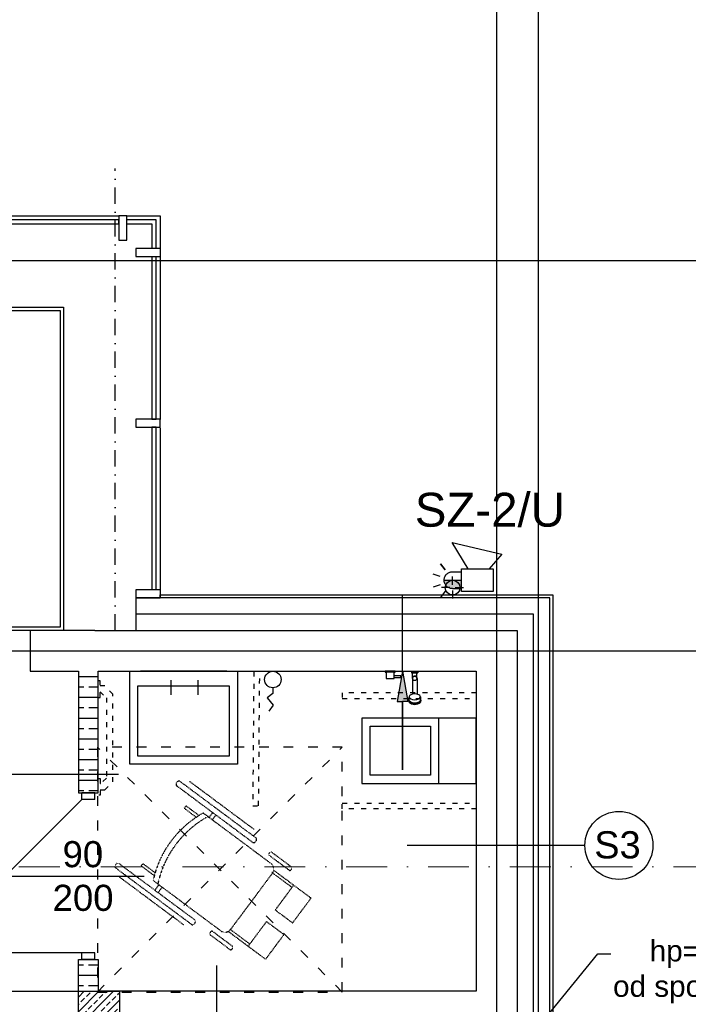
# Model space of a CAD drawing. Header units: millimetres. Extents: x -7023 to 53801, y 9849 to 33561.
# Tile 249 of 256: x 12004 to 12413, y 24361 to 24964. Entities that reach past the tile are written whole.
import ezdxf
from ezdxf.enums import TextEntityAlignment as Align

# ---------------------------------------------------------------- set-up
doc = ezdxf.new("R2010")
doc.units = ezdxf.units.MM
for name, pattern in [('ACAD_ISO03W100', [30, 12, -18]), ('DASHDOT', [1, 0.5, -0.25, 0, -0.25]), ('DASHDOTX2', [2, 1, -0.5, 0, -0.5])]:
    doc.linetypes.add(name, pattern=pattern)
doc.layers.get('0').update_dxf_attribs({"lineweight": 9})
doc.layers.add('.IE_podklad', color=252, linetype='Continuous')
doc.layers.add('IE_SSWiN', color=86, linetype='Continuous')
doc.styles.add('Opisowy', font='arial.ttf')
doc.styles.get("Standard").update_dxf_attribs({"font": 'arial.ttf'})
doc.linetypes.add('ZIGZAG', pattern='A,0.00254,-5.08,[131,ltypeshp.shx,S=5.08,R=0,X=-5.08,Y=0],-10.16,[131,ltypeshp.shx,S=5.08,R=180,X=5.08,Y=0],-5.08', length=20.32254)

# ---------------------------------------------------------------- blocks, each defined once
blk = doc.blocks.new('AAT_SYGN.OPT.AKU')
blk.add_hatch(color=256).paths.add_polyline_path([(6.33, 18.48), (6.33, 28.68), (6.08, 28.67), (5.59, 28.59), (5.14, 28.48), (4.72, 28.33), (4.32, 28.15), (3.96, 27.94), (3.64, 27.72), (3.27, 27.42), (2.91, 27.05), (2.58, 26.64), (2.3, 26.21), (2.1, 25.82), (1.94, 25.43), (1.81, 25.01), (1.72, 24.6), (1.68, 24.29), (1.65, 23.77), (1.65, 18.48)])
for points in [[(3.94, 30.92), (2.57, 35.14)], [(8.71, 30.92), (10.08, 35.14)], [(0.08, 28.11), (-3.51, 30.72)], [(1.65, 23.77), (1.68, 24.29), (1.72, 24.6), (1.81, 25.01), (1.94, 25.43), (2.1, 25.82), (2.3, 26.21), (2.58, 26.64), (2.91, 27.05), (3.27, 27.42), (3.64, 27.72), (3.96, 27.94), (4.32, 28.15), (4.72, 28.33), (5.14, 28.48), (5.59, 28.59), (6.08, 28.67), (6.57, 28.69), (6.92, 28.68), (7.4, 28.62), (7.74, 28.55), (8.14, 28.43), (8.52, 28.29), (8.83, 28.14), (9.06, 28.01), (9.4, 27.79), (9.64, 27.61), (9.8, 27.48), (10.01, 27.28), (10.35, 26.92), (10.53, 26.68), (10.71, 26.43), (10.88, 26.14), (11.06, 25.78), (11.24, 25.31), (11.31, 25.09), (11.39, 24.73), (11.45, 24.38), (11.47, 24.1), (11.48, 23.77)], [(1.65, 23.77), (1.65, 18.48)], [(6.33, 18.48), (6.33, 28.68)], [(11.48, 23.77), (11.48, 18.48)], [(13.14, 14.72), (28.65, 23.96), (21.73, -5.05), (13.14, 2.45)]]:
    blk.add_lwpolyline(points)
for points in [[(12.57, 28.11), (16.16, 30.72)], [(0, 18.48), (13.14, 18.48), (13.14, 0), (0, 0)]]:
    blk.add_lwpolyline(points, close=True)
blk = doc.blocks.new('umywalka niepeł')
at = {"layer": '.IE_podklad'}
for p, q in [((12.63, 9.75), (12.63, 0.75)), ((29.06, 9.75), (29.06, 0.75))]:
    blk.add_line(p, q, dxfattribs=at)
for points in [[(-12.61, 15.26), (53.39, 15.26), (53.39, -41.74), (-12.61, -41.74)], [(-7.61, 6.26), (48.39, 6.26), (48.39, -36.74), (-7.61, -36.74)]]:
    blk.add_lwpolyline(points, close=True, dxfattribs=at)
blk.add_lwpolyline([(46.79, 15.26), (-6.01, 15.26)], dxfattribs=at)
blk = doc.blocks.new('kibel')
at = {"layer": '.IE_podklad'}
for points in [[(0, 0), (70, 0), (70, 40), (0, 40)], [(70, 40), (46.91, 40), (46.91, 0), (70, 0)], [(5, 35), (41.91, 35), (41.91, 5), (5, 5)]]:
    blk.add_lwpolyline(points, close=True, dxfattribs=at)
blk = doc.blocks.new('A$C4CB01652')
at = {"layer": '.IE_podklad'}
for p, q in [((0, 0), (-0.5, 0)), ((-0.5, 0), (-0.5, -0.49)), ((0, -6), (0, 0)), ((-4.5, -0.49), (-4.5, -5.51)), ((-0.5, -0.49), (-4.5, -0.49)), ((-4.5, -5.51), (-3.81, -5.51)), ((-3.81, -5.51), (-3.81, -9.41)), ((-3.81, -5.51), (-2.78, -5.51)), ((-2.78, -9.41), (-2.78, -5.51)), ((-2.78, -5.51), (-0.5, -5.51)), ((-0.5, -5.51), (-0.5, -0.49)), ((-0.5, -5.51), (-0.5, -6)), ((-0.5, -6), (0, -6)), ((-3.81, -9.41), (-2.78, -9.41)), ((-0.5, -16.02), (-0.5, -20.02))]:
    blk.add_line(p, q, dxfattribs=at)
at = {"layer": '.IE_podklad', "ltscale": 0.03}
for p, q in [((-17.63, -14.24, 0), (-18.14, -14.24, 0)), ((-17.63, -14.52, 0), (-15.65, -14.52, 0)), ((-16.84, -14.52, 0), (-15.65, -14.52, 0)), ((-4.4, -16.62, 0), (-13.95, -16.62, 0)), ((-4.4, -16.72, 0), (-1, -16.72)), ((-17.63, -21.79, 0), (-18.14, -21.79, 0)), ((-17.63, -21.79, 0), (-18.14, -21.79, 0)), ((-17.63, -21.52, 0), (-15.65, -21.52, 0)), ((-16.84, -21.52, 0), (-17.1, -21.67, 0)), ((-15.65, -21.52, 0), (-16.84, -21.52, 0)), ((-4.4, -19.42, 0), (-13.95, -19.42, 0)), ((-4.4, -19.32, 0), (-1, -19.32))]:
    blk.add_line(p, q, dxfattribs=at)
at = {"layer": '.IE_podklad', "ltscale": 0.3}
for p, q in [((0, -16.02), (-1, -16.02)), ((-1, -16.02), (-1, -20.02)), ((0, -16.02), (0, -20.02)), ((0, -20.02), (-1, -20.02))]:
    blk.add_line(p, q, dxfattribs=at)
at = {"layer": '.IE_podklad', "ltscale": 0.03}
blk.add_circle((-4.4, -18.02, 0), 1.3, dxfattribs=at)
blk.add_arc((-4.4, -18.02, 0), 1.4, 270, 90, dxfattribs=at)
for centre, start_param, end_param in [((-18.14, -18.02, 0), 0, 3.141593), ((-17.63, -18.02, 0), -0.384776, 3.526331)]:
    blk.add_ellipse(centre, major_axis=(0, 3.78), ratio=0.563059, start_param=start_param, end_param=end_param, dxfattribs=at)
at = {"layer": '.IE_podklad', "ltscale": 0.03, "extrusion": (0, 0, -1)}
blk.add_ellipse((-17.63, -18.02, 0), major_axis=(0, 3.5), ratio=0.528596, start_param=3.141593, end_param=6.283185, dxfattribs=at)
blk.add_ellipse((-15.65, -18.02, 0), major_axis=(0, 3.5), ratio=0.528596, dxfattribs=at)
blk = doc.blocks.new('A$C1DFA66E7')
at = {"layer": '.IE_podklad'}
blk.add_lwpolyline([(0, 5.07), (0, 8.45), (3.44, 11.29), (-0.26, 15.76), (2.53, 19.42)], dxfattribs=at)
blk.add_circle((0, 0), 5.07, dxfattribs=at)

msp = doc.modelspace()

# ---------------------------------------------------------------- hatches: boundary and pattern name
at = {"layer": '.IE_podklad'}
h = msp.add_hatch(color=256, dxfattribs=at)
h.dxf.hatch_style = 1
h.paths.add_polyline_path([(12238, 24546.82), (12241.27, 24546.82), (12238, 24565.38), (12234.74, 24546.82)])
at = {"layer": '.IE_podklad', "transparency": 33554648}
h = msp.add_hatch(dxfattribs=at)
h.set_pattern_fill('ANSI33', color=256)
h.set_pattern_definition([(45, (36031.774, 19172.228), (-4.490128, 4.490128), []), (45, (36036.264, 19172.228), (-4.490128, 4.490128), [3.175, -1.5875])])
h.paths.add_polyline_path([(12064.56, 24369.38), (12052.06, 24369.38), (12052.06, 24356.88), (12064.56, 24356.88)])
h.paths.add_polyline_path([(12052.06, 24369.38), (12039.56, 24369.38), (12039.56, 24356.88), (12052.06, 24356.88)])
h.paths.add_polyline_path([(12052.06, 24356.88), (12039.56, 24356.88), (12039.56, 24344.38), (12052.06, 24344.38)])
h.paths.add_polyline_path([(12064.56, 24356.88), (12052.06, 24356.88), (12052.06, 24344.38), (12064.56, 24344.38)])

# ---------------------------------------------------------------- linework, layer by layer
at = {"layer": '.IE_podklad', "ltscale": 25}
for p, q in [((12295.56, 25399.22), (12295.56, 23307.08)), ((12321.06, 25399.22), (12321.06, 23307.08)), ((10554.1, 24816.88), (13853.09, 24816.88)), ((10554.1, 24577.88), (13536.66, 24577.88))]:
    msp.add_line(p, q, dxfattribs=at)
at = {"layer": '.IE_podklad', "linetype": 'DASHDOTX2', "ltscale": 10}
for p, q in [((12062.06, 24590.38), (12062.06, 24873.28)), ((11578.18, 24816.88), (12214.83, 24816.88))]:
    msp.add_line(p, q, dxfattribs=at)
at = {"layer": '.IE_podklad'}
for p, q in [((11961.79, 24844.38), (12064.22, 24844.38)), ((12064.22, 24841.83), (11961.79, 24841.83)), ((12069.22, 24844.38), (12089.56, 24844.38)), ((12087.01, 24841.83), (12069.22, 24841.83)), ((12087.01, 24824.38), (12087.01, 24841.83)), ((12089.56, 24844.38), (12089.56, 24824.38)), ((11961.79, 24839.33), (12064.22, 24839.33)), ((12069.22, 24839.33), (12084.51, 24839.33)), ((12084.51, 24839.33), (12084.51, 24824.38)), ((12064.22, 24829.38), (12069.22, 24829.38)), ((12089.56, 24824.38), (12074.56, 24824.38)), ((12074.56, 24824.38), (12074.56, 24819.38)), ((12089.56, 24824.38), (12089.56, 24819.38)), ((12074.56, 24819.38), (12089.56, 24819.38)), ((12084.51, 24819.38), (12084.51, 24719.82)), ((12087.01, 24719.82), (12087.01, 24819.38)), ((12089.56, 24819.38), (12089.56, 24719.51)), ((12074.56, 24719.82), (12074.56, 24714.82)), ((12084.51, 24719.82), (12087.01, 24719.82)), ((12084.51, 24714.82), (12084.51, 24615.27)), ((12087.01, 24714.82), (12084.51, 24714.82)), ((12087.01, 24615.27), (12087.01, 24714.82)), ((12089.56, 24714.51), (12089.56, 24610.27)), ((12074.56, 24615.27), (12074.56, 24610.38)), ((12089.56, 24615.27), (12089.56, 24610.27)), ((12089.56, 24610.27), (12089.56, 24612.27)), ((12089.56, 24612.27), (12328.06, 24612.27)), ((12238, 24565.38), (12238, 24612.27)), ((12328.06, 24612.27), (12330.06, 24612.27)), ((12330.06, 24612.27), (12330.06, 24344.38)), ((12308.06, 24610.38), (12074.56, 24610.38)), ((12074.56, 24610.27), (12074.56, 24590.38)), ((12328.06, 24610.38), (12308.06, 24610.38)), ((12328.06, 24344.38), (12328.06, 24610.38)), ((12049.56, 24590.38), (12009.89, 24590.38)), ((12009.89, 24590.38), (12009.89, 24565.38)), ((12049.56, 24590.38), (12074.56, 24590.38)), ((12074.56, 24590.38), (12308.06, 24590.38)), ((12308.06, 24590.38), (12308.06, 24344.38)), ((12009.89, 24565.38), (12039.56, 24565.38)), ((12039.56, 24565.38), (12039.56, 24490.88)), ((12051.56, 24565.38), (12283.06, 24565.38)), ((12051.56, 24490.88), (12051.56, 24565.38)), ((12283.06, 24565.38), (12283.06, 24369.38)), ((12039.56, 24562.13), (12051.56, 24562.13)), ((12039.56, 24555.78), (12042.72, 24555.78)), ((12045.9, 24555.78), (12051.56, 24555.78)), ((12039.56, 24549.43), (12051.56, 24549.43)), ((12039.56, 24543.08), (12042.72, 24543.08)), ((12045.9, 24543.08), (12051.56, 24543.08)), ((12039.56, 24536.73), (12051.56, 24536.73)), ((12039.56, 24530.38), (12042.72, 24530.38)), ((12045.9, 24530.38), (12051.56, 24530.38)), ((12039.56, 24524.03), (12051.56, 24524.03)), ((12039.56, 24517.68), (12042.72, 24517.68)), ((12045.9, 24517.68), (12051.56, 24517.68)), ((12039.56, 24511.33), (12051.56, 24511.33)), ((11996.58, 24502.4), (12064.05, 24502.4)), ((12039.56, 24504.98), (12042.72, 24504.98)), ((12045.9, 24504.98), (12051.56, 24504.98)), ((12039.56, 24498.63), (12051.56, 24498.63)), ((12039.56, 24492.28), (12042.72, 24492.28)), ((12039.56, 24490.88), (12051.56, 24490.88)), ((12041.56, 24486.88), (12041.56, 24490.88)), ((12049.56, 24490.88), (12041.56, 24490.88)), ((12045.9, 24492.28), (12051.56, 24492.28)), ((12049.56, 24486.88), (12049.56, 24490.88)), ((12041.56, 24486.88), (11947.56, 24392.88)), ((12049.56, 24486.88), (12041.56, 24486.88)), ((12240.72, 24458.87), (12349.71, 24458.87)), ((11967.53, 24439.88), (12079.71, 24439.88)), ((12041.56, 24392.88), (11947.56, 24392.88)), ((12039.56, 24344.38), (12039.56, 24388.88)), ((12039.56, 24388.88), (12051.56, 24388.88)), ((12041.56, 24388.88), (12041.56, 24392.88)), ((12049.56, 24392.88), (12041.56, 24392.88)), ((12049.56, 24388.88), (12041.56, 24388.88)), ((12049.56, 24388.88), (12049.56, 24392.88)), ((12051.56, 24388.88), (12051.56, 24369.38)), ((12039.56, 24385.58), (12042.5, 24385.58)), ((12045.67, 24385.58), (12051.56, 24385.58)), ((12124.15, 24317.59), (12124.15, 24385.06)), ((12039.56, 24379.23), (12051.56, 24379.23)), ((12039.56, 24372.88), (12042.5, 24372.88)), ((12045.67, 24372.88), (12051.56, 24372.88)), ((12283.06, 24369.38), (12051.56, 24369.38))]:
    msp.add_line(p, q, dxfattribs=at)
at = {"layer": '.IE_podklad', "extrusion": (0, 0, -1)}
for p, q in [((12069.22, 24844.38), (12064.22, 24844.38)), ((12064.22, 24844.38), (12064.22, 24829.38)), ((12069.22, 24829.38), (12069.22, 24844.38)), ((12089.56, 24719.82), (12074.56, 24719.82)), ((12089.56, 24714.82), (12089.56, 24719.82)), ((12074.56, 24714.82), (12089.56, 24714.82)), ((12089.56, 24615.27), (12074.56, 24615.27)), ((12074.56, 24610.27), (12089.56, 24610.27))]:
    msp.add_line(p, q, dxfattribs=at)
at = {"layer": '.IE_podklad', "lineweight": 25}
msp.add_line((12064.22, 24839.33), (12064.22, 24841.83), dxfattribs=at)
at = {"layer": '.IE_podklad', "linetype": 'Continuous'}
for p, q in [((12268.58, 24618.3), (12268.58, 24623.34)), ((12266.9, 24616.62), (12261.86, 24616.62)), ((12268.58, 24614.94), (12268.58, 24609.9)), ((12270.26, 24616.62), (12275.3, 24616.62))]:
    msp.add_line(p, q, dxfattribs=at)
at = {"layer": '.IE_podklad', "linetype": 'ZIGZAG'}
for p, q in [((12318.06, 24600.38), (12074.56, 24600.38)), ((12318.06, 24344.38), (12318.06, 24600.38))]:
    msp.add_line(p, q, dxfattribs=at)
at = {"layer": '.IE_podklad', "linetype": 'ACAD_ISO03W100', "ltscale": 0.5}
for p, q in [((12051.06, 24368.88), (12201.06, 24518.88)), ((12201.06, 24368.88), (12051.06, 24518.88))]:
    msp.add_line(p, q, dxfattribs=at)
at = {"layer": '.IE_podklad', "linetype": 'ACAD_ISO03W100', "ltscale": 0.004}
for p, q in [((12107.57, 24497.92), (12147.22, 24468.41)), ((12105.34, 24482.92), (12104.27, 24481.49)), ((12104.27, 24481.49), (12111.73, 24475.94)), ((12113.33, 24476.97), (12105.34, 24482.92)), ((12115.97, 24478.5), (12157.36, 24447.69)), ((12121.64, 24478.81), (12119.47, 24475.9)), ((12123.62, 24477.34), (12121.45, 24474.42)), ((12077.94, 24446.11), (12079, 24447.54)), ((12085.94, 24440.15), (12077.94, 24446.11)), ((12079, 24447.54), (12086.46, 24441.99)), ((12170.24, 24432.96), (12158, 24442.07)), ((12171.26, 24434.34), (12159.02, 24443.45)), ((12064.22, 24439.66), (12103.87, 24410.15)), ((12126.62, 24406.39), (12085.23, 24437.19)), ((12158.24, 24441.68), (12132.64, 24407.27)), ((12088.72, 24434.59), (12086.28, 24431.3)), ((12090.7, 24433.12), (12088.26, 24429.83)), ((12143.4, 24396.9), (12131.16, 24406.02)), ((12144.43, 24398.28), (12132.19, 24407.39))]:
    msp.add_line(p, q, dxfattribs=at)
at = {"layer": '.IE_podklad', "linetype": 'DASHDOT', "lineweight": 13, "ltscale": 50}
msp.add_line((10550.17, 24445.55), (13108.47, 24445.55), dxfattribs=at)
at = {"layer": '.IE_podklad', "linetype": 'ByBlock', "lineweight": -2}
msp.add_line((12357.52, 24392.33), (12365.52, 24392.33), dxfattribs=at)
at = {"layer": '.IE_podklad', "ltscale": 0.5}
msp.add_line((10921.06, 24369.38), (12039.56, 24369.38), dxfattribs=at)
at = {"layer": '.IE_podklad', "ltscale": 0.3}
for points in [[(11989.85, 24788.38), (12030.35, 24788.38), (12030.35, 24590.38), (11989.85, 24590.38)], [(11991.85, 24786.38), (12028.35, 24786.38), (12028.35, 24592.38), (11991.85, 24592.38)]]:
    msp.add_lwpolyline(points, close=True, dxfattribs=at)
at = {"layer": '.IE_podklad', "linetype": 'ACAD_ISO03W100', "ltscale": 0.25}
for points in [[(12146.88, 24565.08), (12146.2, 24482.97), (12149.81, 24482.94), (12150.49, 24565.05)], [(12051.89, 24549.4), (12052.72, 24549.4), (12052.72, 24559.55), (12051.89, 24559.55)], [(12052.72, 24492.7), (12055.67, 24492.7), (12060.54, 24497.57), (12060.54, 24551.3), (12055.67, 24556.37), (12052.72, 24556.37)], [(12052.72, 24552.86), (12056.73, 24549.16), (12056.73, 24499.89), (12053.04, 24496.51), (12052.72, 24496.51)], [(12283.12, 24552.26), (12201, 24552.26), (12201, 24548.65), (12283.12, 24548.65)], [(12051.89, 24499.69), (12052.72, 24499.69), (12052.72, 24489.53), (12051.89, 24489.53)], [(12283.12, 24481.04), (12201, 24481.04), (12201, 24484.65), (12283.12, 24484.65)]]:
    msp.add_lwpolyline(points, dxfattribs=at)
at = {"layer": '.IE_podklad'}
for points in [[(12238, 24565.38), (12234.74, 24546.82), (12238, 24546.82), (12238, 24504.93)], [(12238, 24565.38), (12241.27, 24546.82), (12238, 24546.82), (12238, 24504.93)], [(12238, 24504.93), (12238, 24546.82)], [(12238, 24504.93), (12238, 24546.82)]]:
    msp.add_lwpolyline(points, dxfattribs=at)
at = {"layer": '.IE_podklad', "linetype": 'ACAD_ISO03W100', "ltscale": 0.5}
msp.add_lwpolyline([(12051.06, 24368.88), (12201.06, 24368.88), (12201.06, 24518.88), (12051.06, 24518.88)], close=True, dxfattribs=at)
at = {"layer": '.IE_podklad', "linetype": 'ACAD_ISO03W100', "ltscale": 0.004}
for points in [[(12148.32, 24461.63), (12147.81, 24460.94, -0.414214), (12146, 24460.68), (12099.78, 24495.08, -0.414214), (12099.52, 24496.88), (12100.03, 24497.57, -0.414214), (12101.83, 24497.84), (12148.06, 24463.44, -0.414214)], [(12170.08, 24444.37), (12169.62, 24443.75, -0.414214), (12168.42, 24443.57), (12156.38, 24452.53, -0.414214), (12156.21, 24453.73), (12156.67, 24454.35, -0.414214), (12157.87, 24454.53), (12169.91, 24445.57, -0.414214)], [(12110.91, 24411.36), (12110.4, 24410.67, -0.414214), (12108.59, 24410.41), (12062.37, 24444.81, -0.414214), (12062.1, 24446.61), (12062.62, 24447.3, -0.414214), (12064.42, 24447.57), (12110.65, 24413.17, -0.414214)], [(12133.46, 24395.16), (12133.92, 24395.78, 0.414214), (12133.74, 24396.98), (12121.71, 24405.94, 0.414214), (12120.5, 24405.76), (12120.04, 24405.14, 0.414214), (12120.22, 24403.94), (12132.26, 24394.98, 0.414214)]]:
    msp.add_lwpolyline(points, format="xyb", close=True, dxfattribs=at)
for points in [[(12181.9, 24426.42), (12171.26, 24434.34), (12159.99, 24419.19), (12170.62, 24411.27)], [(12154.04, 24388.99), (12143.4, 24396.9), (12154.68, 24412.06), (12165.32, 24404.14)]]:
    msp.add_lwpolyline(points, close=True, dxfattribs=at)
at = {"layer": '.IE_podklad', "linetype": 'ByBlock', "lineweight": -2}
msp.add_lwpolyline([(12293.22, 24313.34), (12357.52, 24392.33)], dxfattribs=at)
at = {"layer": '.IE_podklad'}
msp.add_lwpolyline([(12039.56, 24369.38), (12064.56, 24369.38), (12064.56, 24344.38), (12039.56, 24344.38)], close=True, dxfattribs=at)
at = {"layer": '.IE_podklad', "linetype": 'Continuous'}
msp.add_circle((12268.58, 24616.62), 4.5, dxfattribs=at)
at = {"layer": '.IE_podklad'}
msp.add_circle((12370.43, 24458.71), 20.85, dxfattribs=at)
at = {"layer": '.IE_podklad', "linetype": 'ACAD_ISO03W100', "ltscale": 0.004}
for centre, radius, start, end in [((12145.8, 24424.21), 61.95, 118.78549, 167.90044), ((12148.65, 24422.08), 61.95, 118.78549, 167.90044), ((12154.79, 24444.24), 4.3, 323.34297, 53.34297), ((12129.19, 24409.84), 4.3, 233.34297, 323.34297)]:
    msp.add_arc(centre, radius, start, end, dxfattribs=at)

# ---------------------------------------------------------------- block references
at = {"layer": '.IE_podklad'}
for name, p in [('umywalka niepeł', (12083.49, 24550.12)), ('kibel', (12213.06, 24496.65))]:
    msp.add_blockref(name, p, dxfattribs=at)
at = {"layer": '.IE_podklad', "rotation": 179.9999999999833}
msp.add_blockref('A$C1DFA66E7', (12158.54, 24560.3), dxfattribs=at)
at = {"layer": '.IE_podklad', "ltscale": 25, "rotation": 90}
msp.add_blockref('A$C4CB01652', (12227.38, 24565.38), dxfattribs=at)
at = {"layer": 'IE_SSWiN', "xscale": 1.049932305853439, "yscale": 1.049932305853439, "zscale": 1.049932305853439, "rotation": 89.99999999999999}
msp.add_blockref('AAT_SYGN.OPT.AKU', (12293.52, 24614.26), dxfattribs=at)

# ---------------------------------------------------------------- texts
at = {"layer": '.IE_podklad', "linetype": 'Continuous', "style": 'Opisowy'}
msp.add_text('S3', height=16.64, dxfattribs=at).set_placement((12355.32, 24450.76))
for s, p in [('90', (12029.77, 24445.35)), ('200', (12023.69, 24418.61))]:
    msp.add_text(s, height=16, rotation=360, dxfattribs=at).set_placement(p)
at = {"layer": '.IE_podklad', "insert": (12419.83, 24400.64), "char_height": 13, "attachment_point": 2}
msp.add_mtext('\\pxqc;hp=260 \\Pod spocznika', dxfattribs=at)
at = {"layer": 'IE_SSWiN', "linetype": 'Continuous'}
msp.add_text('SZ-2/U', height=20.777, dxfattribs=at).set_placement((12245.45, 24674.7), align=Align.TOP_LEFT)

doc.saveas('drawing.dxf')
